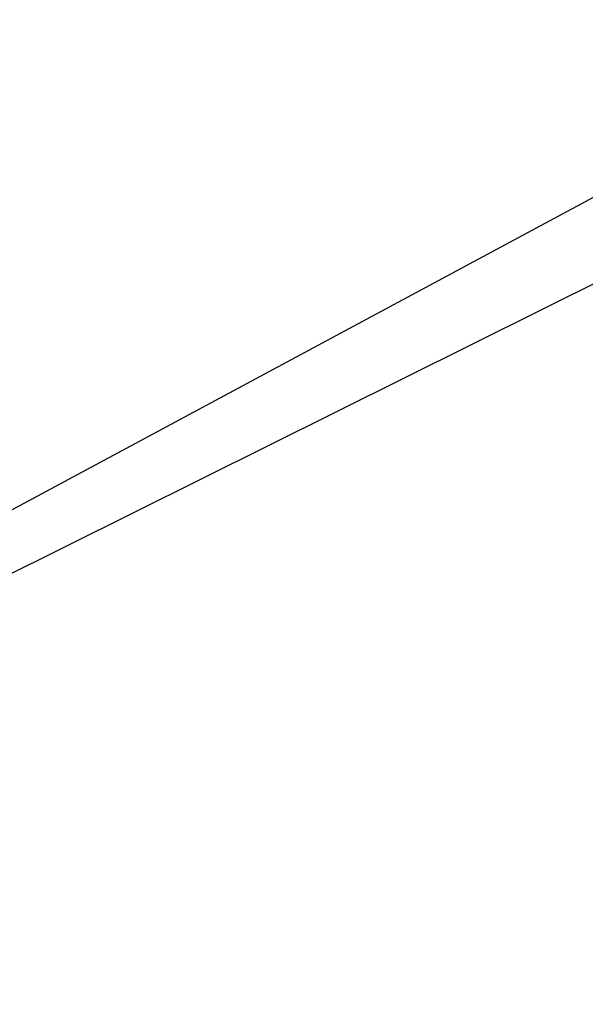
# Model space of a CAD drawing. Header units: millimetres. Extents: x -131 to 131, y -191 to 191.
# Tile 189 of 256: x -72.6518 to -72.618, y -110.214 to -110.1551. Entities that reach past the tile are written whole.
import ezdxf

# ---------------------------------------------------------------- set-up
doc = ezdxf.new("R2010")
doc.units = ezdxf.units.MM
doc.layers.get('0').update_dxf_attribs({"color": 8, "linetype": 'CONTINUOUS'})

# ---------------------------------------------------------------- blocks, each defined once
blk = doc.blocks.new('sgBrepBlock__245065360')
at = {"color": 0}
blk.add_polyline3d([(-66.961993, -110.415187, -8), (-67.548439, -110.076602, -8), (-68.172049, -109.812651, -8), (-68.823368, -109.627334, -8), (-69.492524, -109.523462, -8), (-70.169373, -109.502609, -8), (-70.843654, -109.56509, -8), (-71.505146, -109.709959, -8), (-72.143822, -109.93502, -8), (-72.75, -110.23686, -8), (-73.314491, -110.610905, -8), (-73.828737, -111.051484, -8), (-74.284943, -111.551919, -8), (-74.676194, -112.104623, -8), (-74.996559, -112.701218, -8), (-75.241181, -113.33266, -8), (-75.406352, -113.989378, -8), (-75.489568, -114.661415, -8), (-75.489568, -115.338585, -8)], dxfattribs=at)
blk = doc.blocks.new('sgBrepBlock__245065872')
at = {"color": 0}
blk.add_polyline3d([(-73.314491, -110.610905, -3), (-73.038007, -110.415187, -3), (-72.75, -110.23686, -3), (-72.451561, -110.076602, -3), (-72.143822, -109.93502, -3), (-71.827951, -109.812651, -3), (-71.505146, -109.709959, -3), (-71.176632, -109.627334, -3), (-70.843654, -109.56509, -3), (-70.507476, -109.523462, -3), (-70.169373, -109.502609, -3), (-69.830627, -109.502609, -3), (-69.492524, -109.523462, -3), (-69.156346, -109.56509, -3), (-68.823368, -109.627334, -3), (-68.494854, -109.709959, -3), (-68.172049, -109.812651, -3), (-67.856178, -109.93502, -3), (-67.548439, -110.076602, -3), (-67.25, -110.23686, -3), (-66.961993, -110.415187, -3)], dxfattribs=at)
blk = doc.blocks.new('sgBrepBlock__245068432')
at = {"color": 0}
for points in [[(-66.961993, -110.415187, -8), (-67.548439, -110.076602, -8), (-68.172049, -109.812651, -8), (-68.823368, -109.627334, -8), (-69.492524, -109.523462, -8), (-70.169373, -109.502609, -8), (-70.843654, -109.56509, -8), (-71.505146, -109.709959, -8), (-72.143822, -109.93502, -8), (-72.75, -110.23686, -8), (-73.314491, -110.610905, -8)], [(-73.314491, -110.610905, -3), (-73.038007, -110.415187, -3), (-72.75, -110.23686, -3), (-72.451561, -110.076602, -3), (-72.143822, -109.93502, -3), (-71.827951, -109.812651, -3), (-71.505146, -109.709959, -3), (-71.176632, -109.627334, -3), (-70.843654, -109.56509, -3), (-70.507476, -109.523462, -3), (-70.169373, -109.502609, -3), (-69.830627, -109.502609, -3), (-69.492524, -109.523462, -3), (-69.156346, -109.56509, -3), (-68.823368, -109.627334, -3), (-68.494854, -109.709959, -3), (-68.172049, -109.812651, -3), (-67.856178, -109.93502, -3), (-67.548439, -110.076602, -3), (-67.25, -110.23686, -3), (-66.961993, -110.415187, -3)]]:
    blk.add_polyline3d(points, dxfattribs=at)
blk = doc.blocks.new('sgBrepBlock_Omega+SlimClamp_245064080')
at = {"color": 0}
for name in ['sgBrepBlock__245065360', 'sgBrepBlock__245065872', 'sgBrepBlock__245068432']:
    blk.add_blockref(name, (0, 0), dxfattribs=at)

msp = doc.modelspace()

# ---------------------------------------------------------------- block references
at = {"color": 7}
msp.add_blockref('sgBrepBlock_Omega+SlimClamp_245064080', (0, 0), dxfattribs=at)

doc.saveas('drawing.dxf')
